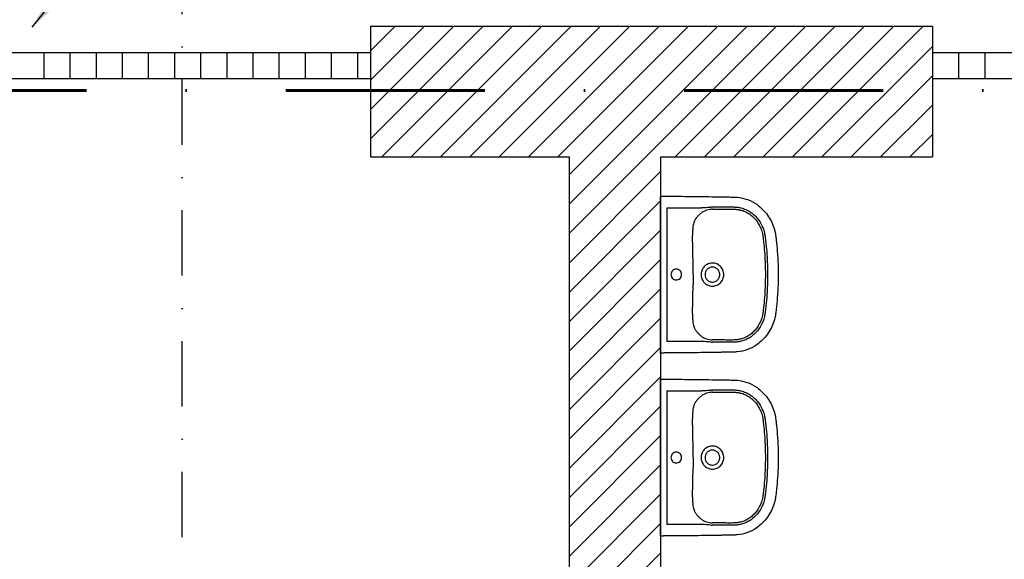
# Model space of a CAD drawing. Header units: millimetres. Extents: x 2886542 to 7567581, y -792623 to 134766.
# Tile 256 of 256: x 4926321 to 4930088, y -397011 to -394947. Entities that reach past the tile are written whole.
import ezdxf

# ---------------------------------------------------------------- set-up
doc = ezdxf.new("R2010")
doc.units = ezdxf.units.MM
doc.linetypes.add('DASHDOT', pattern=[1, 0.5, -0.25, 0, -0.25])
doc.linetypes.add('DASHDOTX2', pattern=[50.8, 25.4, -12.7, 0, -12.7])
doc.layers.add('CKPROSTUPY_NADROVINOU', color=7, linetype='DASHDOT', lineweight=25)
doc.layers.add('IN_NS_VYPLNE OTVORU', color=16, linetype='Continuous')
doc.layers.add('požárničina', color=10, linetype='Continuous')
doc.styles.add('ROMANT', font='romant')
doc.dimstyles.new('úhlová', dxfattribs={"dimscale": 0.2, "dimtxt": 2.5, "dimasz": 1.5, "dimexe": 0, "dimexo": 3, "dimgap": 1, "dimtad": 1, "dimdec": 0, "dimzin": 0, "dimdsep": 46, "dimtxsty": 'ROMANT', "dimcen": 5, "dimclrd": 256, "dimclre": 256, "dimclrt": 7, "dimadec": 1, "dimazin": 0, "dimtfac": 1, "dimtdec": 0, "dimtix": 1, "dimtmove": 2, "dimatfit": 3, "dimfxl": 0, "dimtvp": 2, "dimtolj": 1, "dimtzin": 0, "dimarcsym": 0})

msp = doc.modelspace()

# ---------------------------------------------------------------- linework, layer by layer
at = {"color": 0}
for p, q in [((4928773.4, -396209.6), (4928773.4, -395635.1)), ((4928797.2, -395666.4), (4928797.2, -396178.3)), ((4928797.2, -395666.4), (4928928.1, -395666.4)), ((4928928.1, -395677.2), (4928928.1, -395677.2)), ((4928896.6, -395758.6), (4928896.6, -395758.6)), ((4928896.6, -396086.1), (4928896.6, -396086.1)), ((4928928.1, -396178.3), (4928797.2, -396178.3)), ((4928773.4, -396909.6), (4928773.4, -396335.1)), ((4928797.2, -396366.4), (4928797.2, -396878.3)), ((4928797.2, -396366.4), (4928928.1, -396366.4)), ((4928928.1, -396377.2), (4928928.1, -396377.2)), ((4928896.6, -396458.6), (4928896.6, -396458.6)), ((4928896.6, -396786.1), (4928896.6, -396786.1)), ((4928928.1, -396878.3), (4928797.2, -396878.3))]:
    msp.add_line(p, q, dxfattribs=at)
for centre, radius, start, end in [((4928968.8, -395739.6), 66.2, 111.7851, 123.2172), ((4928762, -392750.1), 2921.3, 273.5337, 273.9922), ((4928973.7, -395751.8), 79.3, 95.7787, 111.7851), ((4928980.2, -395877.3), 213.6, 92.2856, 93.9922), ((4928975.8, -395773.1), 100.7, 92.346, 95.7787), ((4920318.5, -395901.6), 8579.1, 359.8615, 0.12365), ((4928971.7, -395921.6), 43.2, 90.0338, 102.5663), ((4936603.7, -395941), 7706.2, 179.8615, 180.15334), ((4928971.7, -395923.2), 43.2, 257.4217, 269.9782), ((4928971.5, -396099.9), 72, 237.2465, 247.7513), ((4928972.6, -396097.1), 75, 247.7513, 264.6849), ((4928810.2, -398361.4), 2186.5, 85.9307, 86.5434), ((4928979.2, -395985), 195.9, 265.9307, 267.7915), ((4928978.4, -396034.5), 137.9, 264.6849, 267.1904), ((4928968.8, -396439.6), 66.2, 111.7851, 123.2172), ((4928762, -393450.1), 2921.3, 273.5337, 273.9922), ((4928973.7, -396451.8), 79.3, 95.7787, 111.7851), ((4928980.2, -396577.3), 213.6, 92.2856, 93.9922), ((4928975.8, -396473.1), 100.7, 92.346, 95.7787), ((4920318.5, -396601.6), 8579.1, 359.8615, 0.12365), ((4928971.7, -396621.6), 43.2, 90.0338, 102.5663), ((4936603.7, -396641), 7706.2, 179.8615, 180.15334), ((4928971.7, -396623.2), 43.2, 257.4217, 269.9782), ((4928971.5, -396799.9), 72, 237.2465, 247.7513), ((4928810.2, -399061.4), 2186.5, 85.9307, 86.5434), ((4928972.6, -396797.1), 75, 247.7513, 264.6849), ((4928979.2, -396685), 195.9, 265.9307, 267.7915), ((4928978.4, -396734.5), 137.9, 264.6849, 267.1904)]:
    msp.add_arc(centre, radius, start, end, dxfattribs=at)
for points, degree, knots in [([(4928773.4, -395622.5), (4928773.4, -395622.4), (4928788.8, -395622.4), (4928797.2, -395622.5)], 1, [600.373143, 600.373143, 600.51024, 615.933195, 624.329372, 624.329372]), ([(4928797.2, -395622.5), (4928823.4, -395622.7), (4928876.9, -395623.1), (4928945.8, -395624), (4928993.9, -395624.7), (4929022, -395625.3), (4929037.1, -395625.6), (4929049.8, -395625.8), (4929056.5, -395626), (4929062.1, -395626.3), (4929078.3, -395627.6), (4929106.6, -395633.9), (4929139.5, -395651.2), (4929164.6, -395672.5), (4929183.3, -395694.4), (4929198.1, -395719.2), (4929206.8, -395741.1), (4929211.4, -395758.9), (4929213.5, -395770.3), (4929214.8, -395780.2), (4929215.7, -395788.6), (4929217.2, -395801.8), (4929221.6, -395846.4), (4929223.4, -395888.2), (4929223.4, -395922.4)], 3, [624.329372, 624.329372, 624.329372, 624.329372, 702.954481, 784.872453, 830.951627, 847.339519, 869.099473, 876.286618, 885.594721, 889.203185, 893.06913, 934.29152, 975.506743, 1003.663293, 1032.591568, 1061.523462, 1090.200355, 1103.007356, 1116.545068, 1124.93032, 1133.080278, 1141.824147, 1164.862029, 1267.315864, 1267.315864, 1267.315864, 1267.315864]), ([(4928971.7, -395663.9), (4928973.6, -395663.8), (4928977.8, -395663.8), (4928982.9, -395663.8), (4928989.5, -395663.8), (4928996, -395663.7), (4929008.3, -395663.6), (4929018.9, -395663.5), (4929029.1, -395663.5), (4929035.4, -395663.5), (4929042.2, -395663.5), (4929048.9, -395663.6), (4929055.3, -395663.7), (4929061.6, -395664), (4929070.9, -395665), (4929083.7, -395667.5), (4929099.6, -395672.9), (4929115.9, -395681.7), (4929130.9, -395693.4), (4929147.6, -395710.9), (4929160.2, -395731.1), (4929167.6, -395750.3), (4929170.7, -395761.2), (4929172.2, -395768.7), (4929173.2, -395775.1), (4929174.7, -395786.5), (4929177.3, -395809.7), (4929181.3, -395856.6), (4929182.7, -395896.4), (4929182.7, -395922.4)], 3, [175.048841, 175.048841, 175.048841, 175.048841, 180.891155, 187.66553, 190.097243, 200.971297, 207.107662, 226.924402, 232.691241, 237.690518, 245.872119, 253.117634, 257.691167, 265.085682, 272.24233, 285.758915, 303.884333, 322.571574, 341.132044, 360.794246, 394.866598, 411.87741, 422.527365, 428.832371, 434.893076, 441.844009, 463.483086, 504.881463, 582.882709, 582.882709, 582.882709, 582.882709]), ([(4928971.7, -395672.5), (4928973.5, -395672.4), (4928976.7, -395672.3), (4928981.7, -395672.3), (4928989.7, -395672.3), (4928998.1, -395672.2), (4929008.5, -395672.2), (4929017.5, -395672.1), (4929030.3, -395672.1), (4929042.6, -395672.1), (4929053.6, -395672.1), (4929061, -395672.5), (4929069.3, -395673.3), (4929081.1, -395675.5), (4929096, -395680.5), (4929111.6, -395689), (4929125.8, -395699.9), (4929141.4, -395716.5), (4929152, -395733.7), (4929158, -395748.5), (4929160.8, -395756.8), (4929162.7, -395763.8), (4929164.2, -395770.8), (4929165.1, -395776.9), (4929166, -395784.5), (4929167.1, -395794), (4929169.3, -395814.5), (4929172.9, -395857.4), (4929174.2, -395896.6), (4929174.2, -395922.4)], 3, [979.515725, 979.515725, 979.515725, 979.515725, 984.998793, 989.193783, 994.506217, 1008.836262, 1014.564091, 1025.67181, 1035.775102, 1052.873813, 1062.576161, 1068.957794, 1075.078432, 1087.407323, 1104.896786, 1122.232394, 1140.496235, 1158.413781, 1190.38659, 1200.50569, 1206.374096, 1216.605643, 1222.213255, 1228.037047, 1234.961214, 1245.092548, 1256.793198, 1296.845648, 1374.248337, 1374.248337, 1374.248337, 1374.248337]), ([(4928896.6, -395758.6), (4928896.8, -395755.9), (4928897.1, -395750.8), (4928897.8, -395742.1), (4928899, -395733.1), (4928901.4, -395723.7), (4928905.1, -395714.8), (4928910.1, -395706), (4928916.6, -395697.6), (4928924.1, -395690.2), (4928929.7, -395686.1), (4928932.5, -395684.2)], 3, [850.913163, 850.913163, 850.913163, 850.913163, 858.963388, 866.231581, 877.085686, 886.260054, 895.260314, 905.875022, 916.564351, 927.072225, 937.310546, 937.310546, 937.310546, 937.310546]), ([(4928897.5, -395883.1), (4928897.5, -395870.7), (4928897.4, -395854), (4928896.9, -395827.9), (4928896.3, -395809.4), (4928896, -395789.8), (4928896, -395776.7), (4928896.3, -395766.1), (4928896.5, -395761), (4928896.6, -395758.6)], 3, [726.376125, 726.376125, 726.376125, 726.376125, 763.622224, 776.430836, 804.676477, 819.055623, 835.490807, 843.719456, 850.904433, 850.904433, 850.904433, 850.904433]), ([(4928853.6, -395922.4), (4928853.6, -395919.7), (4928852.6, -395914.3), (4928848.1, -395907.5), (4928841.3, -395902.9), (4928833.3, -395901.3), (4928825.3, -395902.9), (4928818.5, -395907.4), (4928814, -395914.3), (4928813, -395919.6), (4928813, -395922.4)], 3, [0, 0, 0, 0, 8.041153, 16.003729, 24.145465, 32.059, 40.064065, 48.100306, 56.065262, 64.20975, 64.20975, 64.20975, 64.20975]), ([(4928962.3, -395879.4), (4928957.5, -395880.5), (4928948.3, -395884.3), (4928937.2, -395894.2), (4928931.1, -395905.2), (4928928.6, -395914.9), (4928928.2, -395919.9), (4928928.2, -395922.4)], 3, [9.459226, 9.459226, 9.459226, 9.459226, 24.117237, 38.862114, 53.669389, 61.303478, 68.668558, 68.668558, 68.668558, 68.668558]), ([(4928971.7, -395893.7), (4928969.8, -395893.7), (4928966, -395894.1), (4928960.7, -395895.8), (4928955.8, -395898.5), (4928951.5, -395902), (4928948, -395906.3), (4928944.5, -395912.9), (4928943.4, -395918.6), (4928943.4, -395922.4)], 3, [44.736035, 44.736035, 44.736035, 44.736035, 50.403646, 55.91951, 61.571197, 67.020032, 72.442686, 78.078755, 89.405769, 89.405769, 89.405769, 89.405769]), ([(4929015.2, -395922.4), (4929015.2, -395916.6), (4929013.4, -395907.9), (4929008, -395897.7), (4929000.7, -395888.7), (4928991.1, -395882.3), (4928980.1, -395879), (4928974.5, -395878.4), (4928971.7, -395878.4)], 3, [-68.665418, -68.665418, -68.665418, -68.665418, -51.296816, -42.590342, -34.181869, -16.861064, -8.510528, 0, 0, 0, 0]), ([(4929000, -395922.4), (4929000, -395920.4), (4928999.6, -395916.6), (4928998, -395911.3), (4928995.4, -395906.3), (4928991.9, -395902.1), (4928987.6, -395898.5), (4928981, -395894.9), (4928975.4, -395893.7), (4928971.7, -395893.7)], 3, [0, 0, 0, 0, 5.771404, 11.358994, 16.760694, 22.424371, 27.849839, 33.48032, 44.736035, 44.736035, 44.736035, 44.736035]), ([(4929223.4, -395922.4), (4929223.4, -395956.5), (4929221.6, -395998.3), (4929217.2, -396042.9), (4929215.7, -396056.1), (4929214.8, -396064.5), (4929213.5, -396074.4), (4929211.4, -396085.8), (4929206.8, -396103.6), (4929198.1, -396125.5), (4929183.3, -396150.3), (4929164.6, -396172.3), (4929139.5, -396193.5), (4929106.6, -396210.8), (4929078.3, -396217.1), (4929062.1, -396218.4), (4929056.5, -396218.7), (4929049.8, -396218.9), (4929037.1, -396219.1), (4929022, -396219.4), (4928993.9, -396220), (4928945.8, -396220.8), (4928876.9, -396221.6), (4928823.4, -396221.9), (4928797.2, -396222.2)], 3, [-642.986491, -642.986491, -642.986491, -642.986491, -540.532657, -517.494775, -508.750906, -500.600948, -492.215696, -478.677984, -465.870983, -437.194089, -408.262196, -379.333921, -351.177371, -309.962147, -268.739757, -264.873812, -261.265349, -251.957246, -244.770101, -223.010147, -206.622255, -160.54308, -78.625109, 0, 0, 0, 0]), ([(4928813, -395922.4), (4928813, -395925.1), (4928814, -395930.4), (4928818.5, -395937.3), (4928825.3, -395941.8), (4928833.3, -395943.4), (4928841.3, -395941.8), (4928848.1, -395937.2), (4928852.6, -395930.4), (4928853.6, -395925), (4928853.6, -395922.4)], 3, [64.20975, 64.20975, 64.20975, 64.20975, 72.354238, 80.319194, 88.355435, 96.3605, 104.274035, 112.415771, 120.378347, 128.4195, 128.4195, 128.4195, 128.4195]), ([(4928928.2, -395922.4), (4928928.2, -395924.8), (4928928.6, -395929.8), (4928931.1, -395939.5), (4928937.2, -395950.5), (4928948.3, -395960.4), (4928957.5, -395964.2), (4928962.3, -395965.3)], 3, [68.668558, 68.668558, 68.668558, 68.668558, 76.033638, 83.667727, 98.475003, 113.219879, 127.877891, 127.877891, 127.877891, 127.877891]), ([(4928943.4, -395922.4), (4928943.4, -395926.1), (4928944.5, -395931.8), (4928948, -395938.4), (4928951.5, -395942.7), (4928955.8, -395946.2), (4928960.7, -395948.9), (4928966, -395950.6), (4928969.8, -395951), (4928971.7, -395951)], 3, [89.405769, 89.405769, 89.405769, 89.405769, 100.732783, 106.368852, 111.791506, 117.240341, 122.892028, 128.407892, 134.075503, 134.075503, 134.075503, 134.075503]), ([(4928971.7, -395951), (4928975.4, -395951), (4928981, -395949.8), (4928987.6, -395946.2), (4928991.9, -395942.7), (4928995.4, -395938.4), (4928998, -395933.4), (4928999.6, -395928.1), (4929000, -395924.3), (4929000, -395922.4)], 3, [134.075503, 134.075503, 134.075503, 134.075503, 145.331218, 150.961699, 156.387167, 162.050844, 167.452544, 173.040134, 178.811538, 178.811538, 178.811538, 178.811538]), ([(4928971.7, -395966.3), (4928974.5, -395966.3), (4928980.1, -395965.8), (4928991.1, -395962.4), (4929000.7, -395956), (4929008, -395947), (4929013.4, -395936.8), (4929015.2, -395928.1), (4929015.2, -395922.4)], 3, [137.337116, 137.337116, 137.337116, 137.337116, 145.847644, 154.19818, 171.518985, 179.927458, 188.633932, 206.002534, 206.002534, 206.002534, 206.002534]), ([(4929174.2, -395922.4), (4929174.2, -395948.2), (4929172.9, -395987.3), (4929169.3, -396030.2), (4929167.1, -396050.7), (4929166, -396060.2), (4929165.1, -396067.8), (4929164.2, -396073.9), (4929162.7, -396081), (4929160.8, -396087.9), (4929158, -396096.2), (4929152, -396111), (4929141.4, -396128.2), (4929125.8, -396144.8), (4929111.6, -396155.8), (4929096, -396164.2), (4929081.1, -396169.2), (4929069.3, -396171.4), (4929061, -396172.3), (4929053.6, -396172.6), (4929042.6, -396172.6), (4929030.3, -396172.6), (4929017.5, -396172.6), (4929008.5, -396172.5), (4928998.1, -396172.5), (4928989.7, -396172.4), (4928981.7, -396172.4), (4928976.7, -396172.4), (4928973.5, -396172.3), (4928971.7, -396172.3)], 3, [0, 0, 0, 0, 77.402688, 117.455139, 129.155789, 139.287123, 146.21129, 152.035082, 157.642694, 167.874241, 173.742647, 183.861746, 215.834556, 233.752102, 252.015943, 269.351551, 286.841014, 299.169905, 305.290543, 311.672176, 321.374524, 338.473235, 348.576526, 359.684246, 365.412075, 379.74212, 385.054554, 389.249544, 394.732611, 394.732611, 394.732611, 394.732611]), ([(4929182.7, -395922.4), (4929182.7, -395948.4), (4929181.3, -395988.2), (4929177.3, -396035), (4929174.7, -396058.2), (4929173.2, -396069.6), (4929172.2, -396076), (4929170.7, -396083.5), (4929167.6, -396094.4), (4929160.2, -396113.7), (4929147.6, -396133.8), (4929130.9, -396151.3), (4929115.9, -396163), (4929099.6, -396171.8), (4929083.7, -396177.3), (4929070.9, -396179.7), (4929061.6, -396180.7), (4929055.3, -396181), (4929048.9, -396181.1), (4929042.2, -396181.2), (4929035.4, -396181.2), (4929029.1, -396181.2), (4929018.9, -396181.2), (4929008.3, -396181.1), (4928996, -396181), (4928989.5, -396181), (4928982.9, -396180.9), (4928977.8, -396180.9), (4928973.6, -396180.9), (4928971.7, -396180.8)], 3, [582.882709, 582.882709, 582.882709, 582.882709, 660.883955, 702.282331, 723.921408, 730.872341, 736.933047, 743.238052, 753.888008, 770.898819, 804.971172, 824.633373, 843.193843, 861.881084, 880.006503, 893.523087, 900.679736, 908.07425, 912.647783, 919.893298, 928.074899, 933.074176, 938.841015, 958.657755, 964.79412, 975.668174, 978.099887, 984.874262, 990.716576, 990.716576, 990.716576, 990.716576]), ([(4928896.6, -396086.1), (4928896.5, -396083.7), (4928896.3, -396078.6), (4928896, -396068), (4928896, -396055), (4928896.3, -396035.3), (4928896.9, -396016.8), (4928897.4, -395990.7), (4928897.5, -395974), (4928897.5, -395961.6)], 3, [523.343903, 523.343903, 523.343903, 523.343903, 530.528881, 538.757529, 555.192714, 569.57186, 597.8175, 610.626113, 647.872212, 647.872212, 647.872212, 647.872212]), ([(4928932.5, -396160.5), (4928929.6, -396158.6), (4928924.1, -396154.5), (4928916.6, -396147.1), (4928910.1, -396138.7), (4928905.1, -396129.9), (4928901.4, -396121), (4928899, -396111.6), (4928897.8, -396102.6), (4928897.1, -396093.9), (4928896.8, -396088.8), (4928896.6, -396086.1)], 3, [436.937791, 436.937791, 436.937791, 436.937791, 447.176112, 457.683986, 468.373315, 478.988023, 487.988283, 497.162651, 508.016755, 515.284948, 523.335174, 523.335174, 523.335174, 523.335174]), ([(4928797.2, -396222.2), (4928788.8, -396222.3), (4928773.4, -396222.4), (4928773.4, -396222.2)], 1, [0, 0, 8.396177, 23.819133, 23.95623, 23.95623]), ([(4928773.4, -396322.5), (4928773.4, -396322.4), (4928788.8, -396322.4), (4928797.2, -396322.5)], 1, [600.373143, 600.373143, 600.51024, 615.933195, 624.329372, 624.329372]), ([(4928797.2, -396322.5), (4928823.4, -396322.7), (4928876.9, -396323.1), (4928945.8, -396324), (4928993.9, -396324.7), (4929022, -396325.3), (4929037.1, -396325.6), (4929049.8, -396325.8), (4929056.5, -396326), (4929062.1, -396326.3), (4929078.3, -396327.6), (4929106.6, -396333.9), (4929139.5, -396351.2), (4929164.6, -396372.5), (4929183.3, -396394.4), (4929198.1, -396419.2), (4929206.8, -396441.1), (4929211.4, -396458.9), (4929213.5, -396470.3), (4929214.8, -396480.2), (4929215.7, -396488.6), (4929217.2, -396501.8), (4929221.6, -396546.4), (4929223.4, -396588.2), (4929223.4, -396622.4)], 3, [624.329372, 624.329372, 624.329372, 624.329372, 702.954481, 784.872453, 830.951627, 847.339519, 869.099473, 876.286618, 885.594721, 889.203185, 893.06913, 934.29152, 975.506743, 1003.663293, 1032.591568, 1061.523462, 1090.200355, 1103.007356, 1116.545068, 1124.93032, 1133.080278, 1141.824147, 1164.862029, 1267.315864, 1267.315864, 1267.315864, 1267.315864]), ([(4928896.6, -396458.6), (4928896.8, -396455.9), (4928897.1, -396450.8), (4928897.8, -396442.1), (4928899, -396433.1), (4928901.4, -396423.7), (4928905.1, -396414.8), (4928910.1, -396406), (4928916.6, -396397.6), (4928924.1, -396390.2), (4928929.7, -396386.1), (4928932.5, -396384.2)], 3, [850.913163, 850.913163, 850.913163, 850.913163, 858.963388, 866.231581, 877.085686, 886.260054, 895.260314, 905.875022, 916.564351, 927.072225, 937.310546, 937.310546, 937.310546, 937.310546]), ([(4928971.7, -396363.9), (4928973.6, -396363.8), (4928977.8, -396363.8), (4928982.9, -396363.8), (4928989.5, -396363.8), (4928996, -396363.7), (4929008.3, -396363.6), (4929018.9, -396363.5), (4929029.1, -396363.5), (4929035.4, -396363.5), (4929042.2, -396363.5), (4929048.9, -396363.6), (4929055.3, -396363.7), (4929061.6, -396364), (4929070.9, -396365), (4929083.7, -396367.5), (4929099.6, -396372.9), (4929115.9, -396381.7), (4929130.9, -396393.4), (4929147.6, -396410.9), (4929160.2, -396431.1), (4929167.6, -396450.3), (4929170.7, -396461.2), (4929172.2, -396468.7), (4929173.2, -396475.1), (4929174.7, -396486.5), (4929177.3, -396509.7), (4929181.3, -396556.6), (4929182.7, -396596.4), (4929182.7, -396622.4)], 3, [175.048841, 175.048841, 175.048841, 175.048841, 180.891155, 187.66553, 190.097243, 200.971297, 207.107662, 226.924402, 232.691241, 237.690518, 245.872119, 253.117634, 257.691167, 265.085682, 272.24233, 285.758915, 303.884333, 322.571574, 341.132044, 360.794246, 394.866598, 411.87741, 422.527365, 428.832371, 434.893076, 441.844009, 463.483086, 504.881463, 582.882709, 582.882709, 582.882709, 582.882709]), ([(4928971.7, -396372.5), (4928973.5, -396372.4), (4928976.7, -396372.3), (4928981.7, -396372.3), (4928989.7, -396372.3), (4928998.1, -396372.2), (4929008.5, -396372.2), (4929017.5, -396372.1), (4929030.3, -396372.1), (4929042.6, -396372.1), (4929053.6, -396372.1), (4929061, -396372.5), (4929069.3, -396373.3), (4929081.1, -396375.5), (4929096, -396380.5), (4929111.6, -396389), (4929125.8, -396399.9), (4929141.4, -396416.5), (4929152, -396433.7), (4929158, -396448.5), (4929160.8, -396456.8), (4929162.7, -396463.8), (4929164.2, -396470.8), (4929165.1, -396476.9), (4929166, -396484.5), (4929167.1, -396494), (4929169.3, -396514.5), (4929172.9, -396557.4), (4929174.2, -396596.6), (4929174.2, -396622.4)], 3, [979.515725, 979.515725, 979.515725, 979.515725, 984.998793, 989.193783, 994.506217, 1008.836262, 1014.564091, 1025.67181, 1035.775102, 1052.873813, 1062.576161, 1068.957794, 1075.078432, 1087.407323, 1104.896786, 1122.232394, 1140.496235, 1158.413781, 1190.38659, 1200.50569, 1206.374096, 1216.605643, 1222.213255, 1228.037047, 1234.961214, 1245.092548, 1256.793198, 1296.845648, 1374.248337, 1374.248337, 1374.248337, 1374.248337]), ([(4928897.5, -396583.1), (4928897.5, -396570.7), (4928897.4, -396554), (4928896.9, -396527.9), (4928896.3, -396509.4), (4928896, -396489.8), (4928896, -396476.7), (4928896.3, -396466.1), (4928896.5, -396461), (4928896.6, -396458.6)], 3, [726.376125, 726.376125, 726.376125, 726.376125, 763.622224, 776.430836, 804.676477, 819.055623, 835.490807, 843.719456, 850.904433, 850.904433, 850.904433, 850.904433]), ([(4928962.3, -396579.4), (4928957.5, -396580.5), (4928948.3, -396584.3), (4928937.2, -396594.2), (4928931.1, -396605.2), (4928928.6, -396614.9), (4928928.2, -396619.9), (4928928.2, -396622.4)], 3, [9.459226, 9.459226, 9.459226, 9.459226, 24.117237, 38.862114, 53.669389, 61.303478, 68.668558, 68.668558, 68.668558, 68.668558]), ([(4929015.2, -396622.4), (4929015.2, -396616.6), (4929013.4, -396607.9), (4929008, -396597.7), (4929000.7, -396588.7), (4928991.1, -396582.3), (4928980.1, -396579), (4928974.5, -396578.4), (4928971.7, -396578.4)], 3, [-68.665418, -68.665418, -68.665418, -68.665418, -51.296816, -42.590342, -34.181869, -16.861064, -8.510528, 0, 0, 0, 0]), ([(4929223.4, -396622.4), (4929223.4, -396656.5), (4929221.6, -396698.3), (4929217.2, -396742.9), (4929215.7, -396756.1), (4929214.8, -396764.5), (4929213.5, -396774.4), (4929211.4, -396785.8), (4929206.8, -396803.6), (4929198.1, -396825.5), (4929183.3, -396850.3), (4929164.6, -396872.3), (4929139.5, -396893.5), (4929106.6, -396910.8), (4929078.3, -396917.1), (4929062.1, -396918.4), (4929056.5, -396918.7), (4929049.8, -396918.9), (4929037.1, -396919.1), (4929022, -396919.4), (4928993.9, -396920), (4928945.8, -396920.8), (4928876.9, -396921.6), (4928823.4, -396921.9), (4928797.2, -396922.2)], 3, [-642.986491, -642.986491, -642.986491, -642.986491, -540.532657, -517.494775, -508.750906, -500.600948, -492.215696, -478.677984, -465.870983, -437.194089, -408.262196, -379.333921, -351.177371, -309.962147, -268.739757, -264.873812, -261.265349, -251.957246, -244.770101, -223.010147, -206.622255, -160.54308, -78.625109, 0, 0, 0, 0]), ([(4928853.6, -396622.4), (4928853.6, -396619.7), (4928852.6, -396614.3), (4928848.1, -396607.5), (4928841.3, -396602.9), (4928833.3, -396601.3), (4928825.3, -396602.9), (4928818.5, -396607.4), (4928814, -396614.3), (4928813, -396619.6), (4928813, -396622.4)], 3, [0, 0, 0, 0, 8.041153, 16.003729, 24.145465, 32.059, 40.064065, 48.100306, 56.065262, 64.20975, 64.20975, 64.20975, 64.20975]), ([(4928813, -396622.4), (4928813, -396625.1), (4928814, -396630.4), (4928818.5, -396637.3), (4928825.3, -396641.8), (4928833.3, -396643.4), (4928841.3, -396641.8), (4928848.1, -396637.2), (4928852.6, -396630.4), (4928853.6, -396625), (4928853.6, -396622.4)], 3, [64.20975, 64.20975, 64.20975, 64.20975, 72.354238, 80.319194, 88.355435, 96.3605, 104.274035, 112.415771, 120.378347, 128.4195, 128.4195, 128.4195, 128.4195]), ([(4928928.2, -396622.4), (4928928.2, -396624.8), (4928928.6, -396629.8), (4928931.1, -396639.5), (4928937.2, -396650.5), (4928948.3, -396660.4), (4928957.5, -396664.2), (4928962.3, -396665.3)], 3, [68.668558, 68.668558, 68.668558, 68.668558, 76.033638, 83.667727, 98.475003, 113.219879, 127.877891, 127.877891, 127.877891, 127.877891]), ([(4928971.7, -396593.7), (4928969.8, -396593.7), (4928966, -396594.1), (4928960.7, -396595.8), (4928955.8, -396598.5), (4928951.5, -396602), (4928948, -396606.3), (4928944.5, -396612.9), (4928943.4, -396618.6), (4928943.4, -396622.4)], 3, [44.736035, 44.736035, 44.736035, 44.736035, 50.403646, 55.91951, 61.571197, 67.020032, 72.442686, 78.078755, 89.405769, 89.405769, 89.405769, 89.405769]), ([(4928943.4, -396622.4), (4928943.4, -396626.1), (4928944.5, -396631.8), (4928948, -396638.4), (4928951.5, -396642.7), (4928955.8, -396646.2), (4928960.7, -396648.9), (4928966, -396650.6), (4928969.8, -396651), (4928971.7, -396651)], 3, [89.405769, 89.405769, 89.405769, 89.405769, 100.732783, 106.368852, 111.791506, 117.240341, 122.892028, 128.407892, 134.075503, 134.075503, 134.075503, 134.075503]), ([(4929000, -396622.4), (4929000, -396620.4), (4928999.6, -396616.6), (4928998, -396611.3), (4928995.4, -396606.3), (4928991.9, -396602.1), (4928987.6, -396598.5), (4928981, -396594.9), (4928975.4, -396593.7), (4928971.7, -396593.7)], 3, [0, 0, 0, 0, 5.771404, 11.358994, 16.760694, 22.424371, 27.849839, 33.48032, 44.736035, 44.736035, 44.736035, 44.736035]), ([(4928971.7, -396651), (4928975.4, -396651), (4928981, -396649.8), (4928987.6, -396646.2), (4928991.9, -396642.7), (4928995.4, -396638.4), (4928998, -396633.4), (4928999.6, -396628.1), (4929000, -396624.3), (4929000, -396622.4)], 3, [134.075503, 134.075503, 134.075503, 134.075503, 145.331218, 150.961699, 156.387167, 162.050844, 167.452544, 173.040134, 178.811538, 178.811538, 178.811538, 178.811538]), ([(4928971.7, -396666.3), (4928974.5, -396666.3), (4928980.1, -396665.8), (4928991.1, -396662.4), (4929000.7, -396656), (4929008, -396647), (4929013.4, -396636.8), (4929015.2, -396628.1), (4929015.2, -396622.4)], 3, [137.337116, 137.337116, 137.337116, 137.337116, 145.847644, 154.19818, 171.518985, 179.927458, 188.633932, 206.002534, 206.002534, 206.002534, 206.002534]), ([(4929174.2, -396622.4), (4929174.2, -396648.2), (4929172.9, -396687.3), (4929169.3, -396730.2), (4929167.1, -396750.7), (4929166, -396760.2), (4929165.1, -396767.8), (4929164.2, -396773.9), (4929162.7, -396781), (4929160.8, -396787.9), (4929158, -396796.2), (4929152, -396811), (4929141.4, -396828.2), (4929125.8, -396844.8), (4929111.6, -396855.8), (4929096, -396864.2), (4929081.1, -396869.2), (4929069.3, -396871.4), (4929061, -396872.3), (4929053.6, -396872.6), (4929042.6, -396872.6), (4929030.3, -396872.6), (4929017.5, -396872.6), (4929008.5, -396872.5), (4928998.1, -396872.5), (4928989.7, -396872.4), (4928981.7, -396872.4), (4928976.7, -396872.4), (4928973.5, -396872.3), (4928971.7, -396872.3)], 3, [0, 0, 0, 0, 77.402688, 117.455139, 129.155789, 139.287123, 146.21129, 152.035082, 157.642694, 167.874241, 173.742647, 183.861746, 215.834556, 233.752102, 252.015943, 269.351551, 286.841014, 299.169905, 305.290543, 311.672176, 321.374524, 338.473235, 348.576526, 359.684246, 365.412075, 379.74212, 385.054554, 389.249544, 394.732611, 394.732611, 394.732611, 394.732611]), ([(4929182.7, -396622.4), (4929182.7, -396648.4), (4929181.3, -396688.2), (4929177.3, -396735), (4929174.7, -396758.2), (4929173.2, -396769.6), (4929172.2, -396776), (4929170.7, -396783.5), (4929167.6, -396794.4), (4929160.2, -396813.7), (4929147.6, -396833.8), (4929130.9, -396851.3), (4929115.9, -396863), (4929099.6, -396871.8), (4929083.7, -396877.3), (4929070.9, -396879.7), (4929061.6, -396880.7), (4929055.3, -396881), (4929048.9, -396881.1), (4929042.2, -396881.2), (4929035.4, -396881.2), (4929029.1, -396881.2), (4929018.9, -396881.2), (4929008.3, -396881.1), (4928996, -396881), (4928989.5, -396881), (4928982.9, -396880.9), (4928977.8, -396880.9), (4928973.6, -396880.9), (4928971.7, -396880.8)], 3, [582.882709, 582.882709, 582.882709, 582.882709, 660.883955, 702.282331, 723.921408, 730.872341, 736.933047, 743.238052, 753.888008, 770.898819, 804.971172, 824.633373, 843.193843, 861.881084, 880.006503, 893.523087, 900.679736, 908.07425, 912.647783, 919.893298, 928.074899, 933.074176, 938.841015, 958.657755, 964.79412, 975.668174, 978.099887, 984.874262, 990.716576, 990.716576, 990.716576, 990.716576]), ([(4928896.6, -396786.1), (4928896.5, -396783.7), (4928896.3, -396778.6), (4928896, -396768), (4928896, -396755), (4928896.3, -396735.3), (4928896.9, -396716.8), (4928897.4, -396690.7), (4928897.5, -396674), (4928897.5, -396661.6)], 3, [523.343903, 523.343903, 523.343903, 523.343903, 530.528881, 538.757529, 555.192714, 569.57186, 597.8175, 610.626113, 647.872212, 647.872212, 647.872212, 647.872212]), ([(4928932.5, -396860.5), (4928929.6, -396858.6), (4928924.1, -396854.5), (4928916.6, -396847.1), (4928910.1, -396838.7), (4928905.1, -396829.9), (4928901.4, -396821), (4928899, -396811.6), (4928897.8, -396802.6), (4928897.1, -396793.9), (4928896.8, -396788.8), (4928896.6, -396786.1)], 3, [436.937791, 436.937791, 436.937791, 436.937791, 447.176112, 457.683986, 468.373315, 478.988023, 487.988283, 497.162651, 508.016755, 515.284948, 523.335174, 523.335174, 523.335174, 523.335174]), ([(4928797.2, -396922.2), (4928788.8, -396922.3), (4928773.4, -396922.4), (4928773.4, -396922.2)], 1, [0, 0, 8.396177, 23.819133, 23.95623, 23.95623])]:
    msp.add_open_spline(points, degree=degree, knots=knots, dxfattribs=at)
for points, degree in [([(4928773.4, -395635.1), (4928773.4, -395631.7), (4928773.4, -395628.3), (4928773.4, -395621.8), (4928773.4, -395622.1), (4928773.4, -395622.5)], 5), ([(4928928.1, -395666.4), (4928929, -395666.4), (4928930.9, -395666.4), (4928933.7, -395666.3), (4928936.4, -395666.1), (4928939.2, -395666), (4928941.1, -395665.9), (4928942, -395665.8)], 3), ([(4928942, -396178.9), (4928941.1, -396178.9), (4928939.2, -396178.7), (4928936.4, -396178.6), (4928933.7, -396178.4), (4928930.9, -396178.3), (4928929, -396178.3), (4928928.1, -396178.3)], 3), ([(4928773.4, -396222.2), (4928773.4, -396222.6), (4928773.4, -396222.9), (4928773.4, -396216.4), (4928773.4, -396213), (4928773.4, -396209.6)], 5), ([(4928773.4, -396335.1), (4928773.4, -396331.7), (4928773.4, -396328.3), (4928773.4, -396321.8), (4928773.4, -396322.1), (4928773.4, -396322.5)], 5), ([(4928928.1, -396366.4), (4928929, -396366.4), (4928930.9, -396366.4), (4928933.7, -396366.3), (4928936.4, -396366.1), (4928939.2, -396366), (4928941.1, -396365.9), (4928942, -396365.8)], 3), ([(4928942, -396878.9), (4928941.1, -396878.9), (4928939.2, -396878.7), (4928936.4, -396878.6), (4928933.7, -396878.4), (4928930.9, -396878.3), (4928929, -396878.3), (4928928.1, -396878.3)], 3), ([(4928773.4, -396922.2), (4928773.4, -396922.6), (4928773.4, -396922.9), (4928773.4, -396916.4), (4928773.4, -396913), (4928773.4, -396909.6)], 5)]:
    msp.add_open_spline(points, degree=degree, dxfattribs=at)
at = {"layer": 'CKPROSTUPY_NADROVINOU', "color": 0, "ltscale": 500}
msp.add_line((4926943.4, -406428.5), (4926943.4, -379211), dxfattribs=at)
at = {"layer": 'IN_NS_VYPLNE OTVORU', "color": 0}
for p, q in [((4927663.4, -394972.4), (4927663.4, -395472.4)), ((4927663.4, -394972.4), (4929813.4, -394972.4)), ((4927663.4, -395066.5), (4927757.6, -394972.4)), ((4927663.4, -395178.8), (4927869.8, -394972.4)), ((4927663.4, -395291), (4927982.1, -394972.4)), ((4927663.4, -395403.3), (4928094.3, -394972.4)), ((4927706.6, -395472.4), (4928206.6, -394972.4)), ((4927818.8, -395472.4), (4928318.8, -394972.4)), ((4927931.1, -395472.4), (4928431.1, -394972.4)), ((4928043.3, -395472.4), (4928543.3, -394972.4)), ((4928155.6, -395472.4), (4928655.6, -394972.4)), ((4928267.8, -395472.4), (4928767.8, -394972.4)), ((4928380.1, -395472.4), (4928880.1, -394972.4)), ((4928423.4, -395541.3), (4928992.3, -394972.4)), ((4928423.4, -395653.6), (4929104.6, -394972.4)), ((4928423.4, -395765.8), (4929216.8, -394972.4)), ((4928829.1, -395472.4), (4929329.1, -394972.4)), ((4928941.4, -395472.4), (4929441.4, -394972.4)), ((4929053.6, -395472.4), (4929553.6, -394972.4)), ((4929165.9, -395472.4), (4929665.9, -394972.4)), ((4929278.1, -395472.4), (4929778.1, -394972.4)), ((4929813.4, -394972.4), (4929813.4, -395472.4)), ((4926213.4, -395072.4), (4927663.4, -395072.4)), ((4926413.4, -395072.4), (4926413.4, -395172.4)), ((4926513.4, -395072.4), (4926513.4, -395172.4)), ((4926613.4, -395072.4), (4926613.4, -395172.4)), ((4926713.4, -395072.4), (4926713.4, -395172.4)), ((4926813.4, -395072.4), (4926813.4, -395172.4)), ((4926913.4, -395072.4), (4926913.4, -395172.4)), ((4927013.4, -395072.4), (4927013.4, -395172.4)), ((4927113.4, -395072.4), (4927113.4, -395172.4)), ((4927213.4, -395072.4), (4927213.4, -395172.4)), ((4927313.4, -395072.4), (4927313.4, -395172.4)), ((4927413.4, -395072.4), (4927413.4, -395172.4)), ((4927513.4, -395072.4), (4927513.4, -395172.4)), ((4927613.4, -395072.4), (4927613.4, -395172.4)), ((4929390.4, -395472.4), (4929813.4, -395049.3)), ((4929813.4, -395072.4), (4931293.4, -395072.4)), ((4929913.4, -395072.4), (4929913.4, -395172.4)), ((4930013.4, -395072.4), (4930013.4, -395172.4)), ((4926213.4, -395172.4), (4927663.4, -395172.4)), ((4929502.6, -395472.4), (4929813.4, -395161.6)), ((4929813.4, -395172.4), (4931293.4, -395172.4)), ((4929614.9, -395472.4), (4929813.4, -395273.8)), ((4929727.1, -395472.4), (4929813.4, -395386.1)), ((4927663.4, -395472.4), (4928423.4, -395472.4)), ((4928423.4, -395472.4), (4928423.4, -399282.4)), ((4928773.4, -395472.4), (4929813.4, -395472.4)), ((4928773.4, -395472.4), (4928773.4, -399282.4)), ((4928423.4, -395878.1), (4928773.4, -395528.1)), ((4928423.4, -395990.3), (4928773.4, -395640.3)), ((4928423.4, -396102.6), (4928773.4, -395752.6)), ((4928423.4, -396214.8), (4928773.4, -395864.8)), ((4928423.4, -396327.1), (4928773.4, -395977.1)), ((4928423.4, -396439.3), (4928773.4, -396089.3)), ((4928423.4, -396551.6), (4928773.4, -396201.6)), ((4928423.4, -396663.8), (4928773.4, -396313.8)), ((4928423.4, -396776.1), (4928773.4, -396426.1)), ((4928423.4, -396888.3), (4928773.4, -396538.3)), ((4928423.4, -397000.6), (4928773.4, -396650.6)), ((4928423.4, -397112.8), (4928773.4, -396762.8)), ((4928423.4, -397225.1), (4928773.4, -396875.1)), ((4928423.4, -397337.4), (4928773.4, -396987.4))]:
    msp.add_line(p, q, dxfattribs=at)
at = {"layer": 'požárničina', "linetype": 'DASHDOTX2', "lineweight": 60, "ltscale": 30}
msp.add_line((4937245.9, -395218), (4912294.2, -395218), dxfattribs=at)

# ---------------------------------------------------------------- leaders
at = {"layer": 'požárničina'}
msp.add_leader([(4926369.5, -394975.7), (4927670.2, -393365.8), (4930063.4, -393365.8)], dimstyle='úhlová', override={"dimasz": 1500, "dimgap": 1, "dimtad": 0}, dxfattribs=at)

doc.saveas('drawing.dxf')
